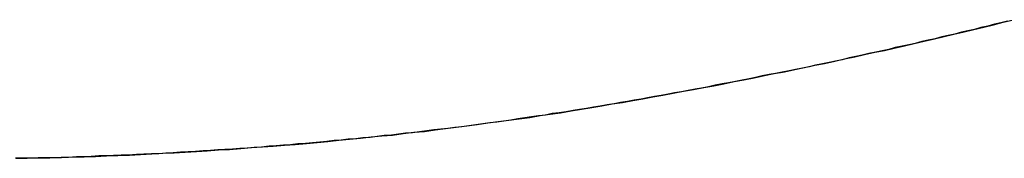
# Model space of a CAD drawing. Extents: x -4.4 to 4.4, y -6.1 to 5.8.
# Tile 60 of 157: x -1.90336 to -1.88221, y 3.42197 to 3.42495. Entities that reach past the tile are written whole.
import ezdxf

# ---------------------------------------------------------------- set-up
doc = ezdxf.new("R2010")
doc.units = 0
doc.layers.get('0').update_dxf_attribs({"linetype": 'CONTINUOUS'})

# ---------------------------------------------------------------- blocks, each defined once
blk = doc.blocks.new('*U1')
for points in [[(-1.88214, 3.42492, 5.3045), (-1.88228, 3.42488, 5.3045), (-1.88242, 3.42485, 5.3045), (-1.88256, 3.42481, 5.3045), (-1.88271, 3.42478, 5.3045), (-1.88285, 3.42474, 5.3045), (-1.88299, 3.42471, 5.3045), (-1.88313, 3.42468, 5.3045), (-1.88327, 3.42464, 5.3045), (-1.88341, 3.42461, 5.3045), (-1.88355, 3.42458, 5.3045), (-1.88369, 3.42454, 5.3045), (-1.88384, 3.42451, 5.3045), (-1.88398, 3.42448, 5.3045), (-1.88412, 3.42444, 5.3045), (-1.88426, 3.42441, 5.3045), (-1.8844, 3.42438, 5.3045), (-1.88455, 3.42435, 5.3045), (-1.88469, 3.42431, 5.3045), (-1.88483, 3.42428, 5.3045), (-1.88497, 3.42425, 5.3045), (-1.88512, 3.42422, 5.3045), (-1.88526, 3.42419, 5.3045), (-1.8854, 3.42416, 5.3045), (-1.88554, 3.42413, 5.3045), (-1.88569, 3.42409, 5.3045), (-1.88583, 3.42406, 5.3045), (-1.88597, 3.42403, 5.3045), (-1.88611, 3.424, 5.3045), (-1.88626, 3.42397, 5.3045), (-1.8864, 3.42394, 5.3045), (-1.88654, 3.42391, 5.3045), (-1.88669, 3.42388, 5.3045), (-1.88683, 3.42385, 5.3045), (-1.88698, 3.42382, 5.3045), (-1.88712, 3.42379, 5.3045), (-1.88726, 3.42377, 5.3045), (-1.88741, 3.42374, 5.3045), (-1.88755, 3.42371, 5.3045), (-1.88769, 3.42368, 5.3045), (-1.88784, 3.42365, 5.3045), (-1.88798, 3.42362, 5.3045), (-1.88813, 3.42359, 5.3045), (-1.88827, 3.42357, 5.3045), (-1.88842, 3.42354, 5.3045), (-1.88856, 3.42351, 5.3045), (-1.88871, 3.42348, 5.3045), (-1.88885, 3.42346, 5.3045), (-1.889, 3.42343, 5.3045), (-1.88914, 3.4234, 5.3045), (-1.88929, 3.42338, 5.3045), (-1.88943, 3.42335, 5.3045), (-1.88958, 3.42332, 5.3045), (-1.88972, 3.4233, 5.3045), (-1.88987, 3.42327, 5.3045), (-1.89001, 3.42324, 5.3045), (-1.89016, 3.42322, 5.3045), (-1.8903, 3.42319, 5.3045), (-1.89045, 3.42317, 5.3045), (-1.89059, 3.42314, 5.3045), (-1.89074, 3.42312, 5.3045), (-1.89089, 3.42309, 5.3045), (-1.89103, 3.42307, 5.3045), (-1.89118, 3.42304, 5.3045), (-1.89133, 3.42302, 5.3045), (-1.89147, 3.423, 5.3045), (-1.89162, 3.42297, 5.3045), (-1.89177, 3.42295, 5.3045), (-1.89192, 3.42293, 5.3045), (-1.89206, 3.4229, 5.3045), (-1.89221, 3.42288, 5.3045), (-1.89236, 3.42286, 5.3045), (-1.89251, 3.42284, 5.3045), (-1.89266, 3.42282, 5.3045), (-1.89281, 3.42279, 5.3045), (-1.89296, 3.42277, 5.3045), (-1.89311, 3.42275, 5.3045), (-1.89326, 3.42273, 5.3045), (-1.89341, 3.42271, 5.3045), (-1.89356, 3.42269, 5.3045), (-1.89371, 3.42267, 5.3045), (-1.89386, 3.42265, 5.3045), (-1.89401, 3.42263, 5.3045), (-1.89416, 3.42261, 5.3045), (-1.89431, 3.4226, 5.3045), (-1.89446, 3.42258, 5.3045), (-1.89461, 3.42256, 5.3045), (-1.89477, 3.42254, 5.3045), (-1.89492, 3.42252, 5.3045), (-1.89507, 3.42251, 5.3045), (-1.89522, 3.42249, 5.3045), (-1.89537, 3.42247, 5.3045), (-1.89553, 3.42246, 5.3045), (-1.89568, 3.42244, 5.3045), (-1.89583, 3.42242, 5.3045), (-1.89599, 3.42241, 5.3045), (-1.89614, 3.42239, 5.3045), (-1.8963, 3.42238, 5.3045), (-1.89645, 3.42236, 5.3045), (-1.8966, 3.42235, 5.3045), (-1.89676, 3.42233, 5.3045), (-1.89691, 3.42232, 5.3045), (-1.89707, 3.4223, 5.3045), (-1.89722, 3.42229, 5.3045), (-1.89738, 3.42228, 5.3045), (-1.89754, 3.42226, 5.3045), (-1.89769, 3.42225, 5.3045), (-1.89785, 3.42224, 5.3045), (-1.898, 3.42223, 5.3045), (-1.89816, 3.42221, 5.3045), (-1.89832, 3.4222, 5.3045), (-1.89847, 3.42219, 5.3045), (-1.89863, 3.42218, 5.3045), (-1.89879, 3.42217, 5.3045), (-1.89895, 3.42216, 5.3045), (-1.8991, 3.42215, 5.3045), (-1.89926, 3.42214, 5.3045), (-1.89942, 3.42213, 5.3045), (-1.89958, 3.42212, 5.3045), (-1.89974, 3.42211, 5.3045), (-1.8999, 3.4221, 5.3045), (-1.90006, 3.42209, 5.3045), (-1.90022, 3.42208, 5.3045), (-1.90037, 3.42207, 5.3045), (-1.90053, 3.42207, 5.3045), (-1.90069, 3.42206, 5.3045), (-1.90085, 3.42205, 5.3045), (-1.90102, 3.42204, 5.3045), (-1.90118, 3.42204, 5.3045), (-1.90134, 3.42203, 5.3045), (-1.9015, 3.42202, 5.3045), (-1.90166, 3.42202, 5.3045), (-1.90182, 3.42201, 5.3045), (-1.90198, 3.422, 5.3045), (-1.90214, 3.422, 5.3045), (-1.90231, 3.42199, 5.3045), (-1.90247, 3.42199, 5.3045), (-1.90263, 3.42198, 5.3045), (-1.90279, 3.42198, 5.3045), (-1.90296, 3.42198, 5.3045), (-1.90312, 3.42197, 5.3045), (-1.90328, 3.42197, 5.3045), (-1.90345, 3.42197, 5.3045)], [(-1.90344, 3.42197, 5.304), (-1.9032, 3.42197, 5.304), (-1.90295, 3.42198, 5.304), (-1.90271, 3.42198, 5.304), (-1.90246, 3.42199, 5.304), (-1.90222, 3.422, 5.304), (-1.90197, 3.422, 5.304), (-1.90173, 3.42201, 5.304), (-1.90149, 3.42202, 5.304), (-1.90125, 3.42203, 5.304), (-1.901, 3.42204, 5.304), (-1.90076, 3.42205, 5.304), (-1.90052, 3.42207, 5.304), (-1.90028, 3.42208, 5.304), (-1.90004, 3.42209, 5.304), (-1.8998, 3.4221, 5.304), (-1.89956, 3.42212, 5.304), (-1.89933, 3.42213, 5.304), (-1.89909, 3.42215, 5.304), (-1.89885, 3.42216, 5.304), (-1.89861, 3.42218, 5.304), (-1.89838, 3.4222, 5.304), (-1.89814, 3.42222, 5.304), (-1.89791, 3.42223, 5.304), (-1.89767, 3.42225, 5.304), (-1.89744, 3.42227, 5.304), (-1.8972, 3.42229, 5.304), (-1.89697, 3.42231, 5.304), (-1.89674, 3.42233, 5.304), (-1.8965, 3.42236, 5.304), (-1.89627, 3.42238, 5.304), (-1.89604, 3.4224, 5.304), (-1.89581, 3.42243, 5.304), (-1.89558, 3.42245, 5.304), (-1.89535, 3.42247, 5.304), (-1.89512, 3.4225, 5.304), (-1.89489, 3.42253, 5.304), (-1.89466, 3.42255, 5.304), (-1.89443, 3.42258, 5.304), (-1.89421, 3.42261, 5.304), (-1.89398, 3.42264, 5.304), (-1.89375, 3.42267, 5.304), (-1.89353, 3.4227, 5.304), (-1.8933, 3.42273, 5.304), (-1.89308, 3.42276, 5.304), (-1.89285, 3.42279, 5.304), (-1.89263, 3.42282, 5.304), (-1.8924, 3.42285, 5.304), (-1.89218, 3.42289, 5.304), (-1.89196, 3.42292, 5.304), (-1.89174, 3.42295, 5.304), (-1.89151, 3.42299, 5.304), (-1.89129, 3.42303, 5.304), (-1.89107, 3.42306, 5.304), (-1.89085, 3.4231, 5.304), (-1.89063, 3.42314, 5.304), (-1.89041, 3.42317, 5.304), (-1.89019, 3.42321, 5.304), (-1.88997, 3.42325, 5.304), (-1.88976, 3.42329, 5.304), (-1.88954, 3.42333, 5.304), (-1.88932, 3.42337, 5.304), (-1.8891, 3.42341, 5.304), (-1.88888, 3.42345, 5.304), (-1.88866, 3.42349, 5.304), (-1.88845, 3.42353, 5.304), (-1.88823, 3.42357, 5.304), (-1.88801, 3.42362, 5.304), (-1.8878, 3.42366, 5.304), (-1.88758, 3.4237, 5.304), (-1.88736, 3.42375, 5.304), (-1.88715, 3.42379, 5.304), (-1.88693, 3.42383, 5.304), (-1.88671, 3.42388, 5.304), (-1.8865, 3.42392, 5.304), (-1.88628, 3.42397, 5.304), (-1.88607, 3.42401, 5.304), (-1.88585, 3.42406, 5.304), (-1.88564, 3.42411, 5.304), (-1.88542, 3.42415, 5.304), (-1.88521, 3.4242, 5.304), (-1.88499, 3.42425, 5.304), (-1.88478, 3.42429, 5.304), (-1.88457, 3.42434, 5.304), (-1.88435, 3.42439, 5.304), (-1.88414, 3.42444, 5.304), (-1.88393, 3.42449, 5.304), (-1.88371, 3.42454, 5.304), (-1.8835, 3.42459, 5.304), (-1.88329, 3.42464, 5.304), (-1.88307, 3.42469, 5.304), (-1.88286, 3.42474, 5.304), (-1.88265, 3.42479, 5.304), (-1.88244, 3.42484, 5.304), (-1.88223, 3.4249, 5.304), (-1.88201, 3.42495, 5.304)], [(-1.90344, 3.42197, 5.304), (-1.9032, 3.42197, 5.304), (-1.90295, 3.42198, 5.304), (-1.90271, 3.42198, 5.304), (-1.90246, 3.42199, 5.304), (-1.90222, 3.422, 5.304), (-1.90197, 3.422, 5.304), (-1.90173, 3.42201, 5.304), (-1.90149, 3.42202, 5.304), (-1.90125, 3.42203, 5.304), (-1.901, 3.42204, 5.304), (-1.90076, 3.42205, 5.304), (-1.90052, 3.42207, 5.304), (-1.90028, 3.42208, 5.304), (-1.90004, 3.42209, 5.304), (-1.8998, 3.4221, 5.304), (-1.89956, 3.42212, 5.304), (-1.89933, 3.42213, 5.304), (-1.89909, 3.42215, 5.304), (-1.89885, 3.42216, 5.304), (-1.89861, 3.42218, 5.304), (-1.89838, 3.4222, 5.304), (-1.89814, 3.42222, 5.304), (-1.89791, 3.42223, 5.304), (-1.89767, 3.42225, 5.304), (-1.89744, 3.42227, 5.304), (-1.8972, 3.42229, 5.304), (-1.89697, 3.42231, 5.304), (-1.89674, 3.42233, 5.304), (-1.8965, 3.42236, 5.304), (-1.89627, 3.42238, 5.304), (-1.89604, 3.4224, 5.304), (-1.89581, 3.42243, 5.304), (-1.89558, 3.42245, 5.304), (-1.89535, 3.42247, 5.304), (-1.89512, 3.4225, 5.304), (-1.89489, 3.42253, 5.304), (-1.89466, 3.42255, 5.304), (-1.89443, 3.42258, 5.304), (-1.89421, 3.42261, 5.304), (-1.89398, 3.42264, 5.304), (-1.89375, 3.42267, 5.304), (-1.89353, 3.4227, 5.304), (-1.8933, 3.42273, 5.304), (-1.89308, 3.42276, 5.304), (-1.89285, 3.42279, 5.304), (-1.89263, 3.42282, 5.304), (-1.8924, 3.42285, 5.304), (-1.89218, 3.42289, 5.304), (-1.89196, 3.42292, 5.304), (-1.89174, 3.42295, 5.304), (-1.89151, 3.42299, 5.304), (-1.89129, 3.42303, 5.304), (-1.89107, 3.42306, 5.304), (-1.89085, 3.4231, 5.304), (-1.89063, 3.42314, 5.304), (-1.89041, 3.42317, 5.304), (-1.89019, 3.42321, 5.304), (-1.88997, 3.42325, 5.304), (-1.88976, 3.42329, 5.304), (-1.88954, 3.42333, 5.304), (-1.88932, 3.42337, 5.304), (-1.8891, 3.42341, 5.304), (-1.88888, 3.42345, 5.304), (-1.88866, 3.42349, 5.304), (-1.88845, 3.42353, 5.304), (-1.88823, 3.42357, 5.304), (-1.88801, 3.42362, 5.304), (-1.8878, 3.42366, 5.304), (-1.88758, 3.4237, 5.304), (-1.88736, 3.42375, 5.304), (-1.88715, 3.42379, 5.304), (-1.88693, 3.42383, 5.304), (-1.88671, 3.42388, 5.304), (-1.8865, 3.42392, 5.304), (-1.88628, 3.42397, 5.304), (-1.88607, 3.42401, 5.304), (-1.88585, 3.42406, 5.304), (-1.88564, 3.42411, 5.304), (-1.88542, 3.42415, 5.304), (-1.88521, 3.4242, 5.304), (-1.88499, 3.42425, 5.304), (-1.88478, 3.42429, 5.304), (-1.88457, 3.42434, 5.304), (-1.88435, 3.42439, 5.304), (-1.88414, 3.42444, 5.304), (-1.88393, 3.42449, 5.304), (-1.88371, 3.42454, 5.304), (-1.8835, 3.42459, 5.304), (-1.88329, 3.42464, 5.304), (-1.88307, 3.42469, 5.304), (-1.88286, 3.42474, 5.304), (-1.88265, 3.42479, 5.304), (-1.88244, 3.42484, 5.304), (-1.88223, 3.4249, 5.304), (-1.88201, 3.42495, 5.304)], [(-1.88214, 3.42492, 5.3045), (-1.88228, 3.42488, 5.3045), (-1.88242, 3.42485, 5.3045), (-1.88256, 3.42481, 5.3045), (-1.88271, 3.42478, 5.3045), (-1.88285, 3.42474, 5.3045), (-1.88299, 3.42471, 5.3045), (-1.88313, 3.42468, 5.3045), (-1.88327, 3.42464, 5.3045), (-1.88341, 3.42461, 5.3045), (-1.88355, 3.42458, 5.3045), (-1.88369, 3.42454, 5.3045), (-1.88384, 3.42451, 5.3045), (-1.88398, 3.42448, 5.3045), (-1.88412, 3.42444, 5.3045), (-1.88426, 3.42441, 5.3045), (-1.8844, 3.42438, 5.3045), (-1.88455, 3.42435, 5.3045), (-1.88469, 3.42431, 5.3045), (-1.88483, 3.42428, 5.3045), (-1.88497, 3.42425, 5.3045), (-1.88512, 3.42422, 5.3045), (-1.88526, 3.42419, 5.3045), (-1.8854, 3.42416, 5.3045), (-1.88554, 3.42413, 5.3045), (-1.88569, 3.42409, 5.3045), (-1.88583, 3.42406, 5.3045), (-1.88597, 3.42403, 5.3045), (-1.88611, 3.424, 5.3045), (-1.88626, 3.42397, 5.3045), (-1.8864, 3.42394, 5.3045), (-1.88654, 3.42391, 5.3045), (-1.88669, 3.42388, 5.3045), (-1.88683, 3.42385, 5.3045), (-1.88698, 3.42382, 5.3045), (-1.88712, 3.42379, 5.3045), (-1.88726, 3.42377, 5.3045), (-1.88741, 3.42374, 5.3045), (-1.88755, 3.42371, 5.3045), (-1.88769, 3.42368, 5.3045), (-1.88784, 3.42365, 5.3045), (-1.88798, 3.42362, 5.3045), (-1.88813, 3.42359, 5.3045), (-1.88827, 3.42357, 5.3045), (-1.88842, 3.42354, 5.3045), (-1.88856, 3.42351, 5.3045), (-1.88871, 3.42348, 5.3045), (-1.88885, 3.42346, 5.3045), (-1.889, 3.42343, 5.3045), (-1.88914, 3.4234, 5.3045), (-1.88929, 3.42338, 5.3045), (-1.88943, 3.42335, 5.3045), (-1.88958, 3.42332, 5.3045), (-1.88972, 3.4233, 5.3045), (-1.88987, 3.42327, 5.3045), (-1.89001, 3.42324, 5.3045), (-1.89016, 3.42322, 5.3045), (-1.8903, 3.42319, 5.3045), (-1.89045, 3.42317, 5.3045), (-1.89059, 3.42314, 5.3045), (-1.89074, 3.42312, 5.3045), (-1.89089, 3.42309, 5.3045), (-1.89103, 3.42307, 5.3045), (-1.89118, 3.42304, 5.3045), (-1.89133, 3.42302, 5.3045), (-1.89147, 3.423, 5.3045), (-1.89162, 3.42297, 5.3045), (-1.89177, 3.42295, 5.3045), (-1.89192, 3.42293, 5.3045), (-1.89206, 3.4229, 5.3045), (-1.89221, 3.42288, 5.3045), (-1.89236, 3.42286, 5.3045), (-1.89251, 3.42284, 5.3045), (-1.89266, 3.42282, 5.3045), (-1.89281, 3.42279, 5.3045), (-1.89296, 3.42277, 5.3045), (-1.89311, 3.42275, 5.3045), (-1.89326, 3.42273, 5.3045), (-1.89341, 3.42271, 5.3045), (-1.89356, 3.42269, 5.3045), (-1.89371, 3.42267, 5.3045), (-1.89386, 3.42265, 5.3045), (-1.89401, 3.42263, 5.3045), (-1.89416, 3.42261, 5.3045), (-1.89431, 3.4226, 5.3045), (-1.89446, 3.42258, 5.3045), (-1.89461, 3.42256, 5.3045), (-1.89477, 3.42254, 5.3045), (-1.89492, 3.42252, 5.3045), (-1.89507, 3.42251, 5.3045), (-1.89522, 3.42249, 5.3045), (-1.89537, 3.42247, 5.3045), (-1.89553, 3.42246, 5.3045), (-1.89568, 3.42244, 5.3045), (-1.89583, 3.42242, 5.3045), (-1.89599, 3.42241, 5.3045), (-1.89614, 3.42239, 5.3045), (-1.8963, 3.42238, 5.3045), (-1.89645, 3.42236, 5.3045), (-1.8966, 3.42235, 5.3045), (-1.89676, 3.42233, 5.3045), (-1.89691, 3.42232, 5.3045), (-1.89707, 3.4223, 5.3045), (-1.89722, 3.42229, 5.3045), (-1.89738, 3.42228, 5.3045), (-1.89754, 3.42226, 5.3045), (-1.89769, 3.42225, 5.3045), (-1.89785, 3.42224, 5.3045), (-1.898, 3.42223, 5.3045), (-1.89816, 3.42221, 5.3045), (-1.89832, 3.4222, 5.3045), (-1.89847, 3.42219, 5.3045), (-1.89863, 3.42218, 5.3045), (-1.89879, 3.42217, 5.3045), (-1.89895, 3.42216, 5.3045), (-1.8991, 3.42215, 5.3045), (-1.89926, 3.42214, 5.3045), (-1.89942, 3.42213, 5.3045), (-1.89958, 3.42212, 5.3045), (-1.89974, 3.42211, 5.3045), (-1.8999, 3.4221, 5.3045), (-1.90006, 3.42209, 5.3045), (-1.90022, 3.42208, 5.3045), (-1.90037, 3.42207, 5.3045), (-1.90053, 3.42207, 5.3045), (-1.90069, 3.42206, 5.3045), (-1.90085, 3.42205, 5.3045), (-1.90102, 3.42204, 5.3045), (-1.90118, 3.42204, 5.3045), (-1.90134, 3.42203, 5.3045), (-1.9015, 3.42202, 5.3045), (-1.90166, 3.42202, 5.3045), (-1.90182, 3.42201, 5.3045), (-1.90198, 3.422, 5.3045), (-1.90214, 3.422, 5.3045), (-1.90231, 3.42199, 5.3045), (-1.90247, 3.42199, 5.3045), (-1.90263, 3.42198, 5.3045), (-1.90279, 3.42198, 5.3045), (-1.90296, 3.42198, 5.3045), (-1.90312, 3.42197, 5.3045), (-1.90328, 3.42197, 5.3045), (-1.90345, 3.42197, 5.3045)]]:
    blk.add_polyline3d(points)

msp = doc.modelspace()

# ---------------------------------------------------------------- block references
msp.add_blockref('*U1', (0, 0))

doc.saveas('drawing.dxf')
